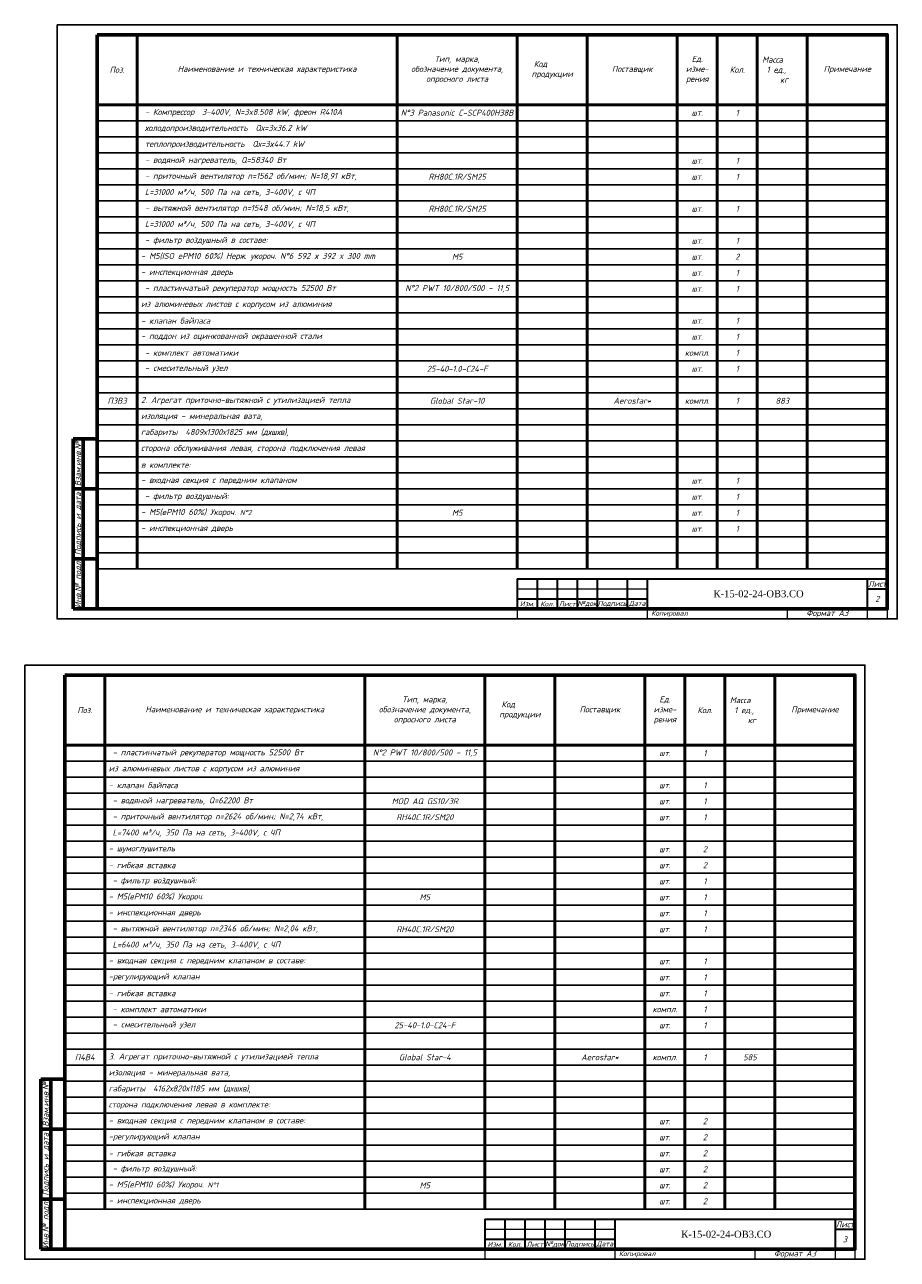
# Model space of a CAD drawing. Header units: millimetres. Extents: x 1968263 to 2088132, y -462280 to -24812.
# Tile 7 of 8: x 2042322 to 2085938, y -135643 to -73930. Entities that reach past the tile are written whole.
import ezdxf
from ezdxf.enums import TextEntityAlignment as Align

# ---------------------------------------------------------------- set-up
doc = ezdxf.new("R2010")
doc.units = ezdxf.units.MM
doc.header["$MEASUREMENT"] = 0
doc.layers.get('0').update_dxf_attribs({"lineweight": 18})
doc.layers.add('AP_штамп', color=150, linetype='Continuous', lineweight=25)
doc.layers.add('ОВ формат + ОД', color=251, linetype='Continuous')
doc.styles.add('AP_штамп', font='isocpeui.ttf')
doc.styles.add('Iso300', font='isocpeui.ttf', dxfattribs={"height": 300})
doc.styles.add('TNM', font='simplex.shx', dxfattribs={"width": 0.8})
doc.styles.add('курсив', font='isocpeui.ttf')

# ---------------------------------------------------------------- blocks, each defined once
blk = doc.blocks.new('ИНВ №')
at = {"color": 7, "lineweight": 60, "ltscale": 10}
for p, q in [((-1200, 8500), (-1200, 0)), ((-700, 8500), (-700, 0)), ((0, 8500), (0, 0)), ((0, 6000), (-1200, 6000))]:
    blk.add_line(p, q, dxfattribs=at)
at = {"lineweight": 60, "ltscale": 10}
blk.add_line((0, 8500), (-1200, 8500), dxfattribs=at)
at = {"color": 7, "lineweight": 60}
for p, q in [((0, 8500), (-1200, 8500)), ((0, 2500), (-1200, 2500)), ((0, 0), (-1200, 0))]:
    blk.add_line(p, q, dxfattribs=at)
at = {"color": 7, "lineweight": -3, "style": 'Iso300'}
for s, p in [('Взам.инв.№', (-950, 7250)), ('Подпись и дата', (-950, 4250)), ('Инв.№ подл.', (-950, 1250))]:
    blk.add_text(s, height=300, rotation=90, dxfattribs=at).set_placement(p, align=Align.MIDDLE_CENTER)
blk = doc.blocks.new('*T9')
at = {"color": 0, "linetype": 'ByBlock', "lineweight": 50, "transparency": 16777216}
for p, q in [((0, 0), (39500, 0)), ((0, 0), (0, -3500)), ((2000, 0), (2000, -3500)), ((15000, 0), (15000, -3500)), ((21000, 0), (21000, -3500)), ((24500, 0), (24500, -3500)), ((29000, 0), (29000, -3500)), ((31000, 0), (31000, -3500)), ((33000, 0), (33000, -3500)), ((35500, 0), (35500, -3500)), ((39500, 0), (39500, -3500)), ((0, -3500), (39500, -3500))]:
    blk.add_line(p, q, dxfattribs=at)
at = {"color": 0, "transparency": 16777216, "attachment_point": 5, "style": 'Iso300'}
for s, insert, char_height, width in [('Тип, марка,\\Pобозначение документа,\\Pопросного листа', (18000, -1750), 300, 5700), ('Ед. изме- рения', (30000, -1750), 300, 1700), ('Поз.', (1000, -1750), 300, 1700), ('{\\H1.2x;Наименование и техническая характеристика }', (8500, -1750), 250, 12700), ('Код       продукции', (22750, -1750), 300, 3200), ('Поставщик', (26750, -1750), 300, 4200), ('Кол.', (32000, -1750), 300, 1700), ('Масса        1 ед.,       кг', (34250, -1750), 300, 2200), ('Примечание', (37500, -1750), 300, 3700)]:
    blk.add_mtext(s, dxfattribs=dict(at, insert=insert, char_height=char_height, width=width))
blk = doc.blocks.new('*T10')
at = {"color": 0, "linetype": 'ByBlock', "lineweight": 50, "transparency": 16777216}
for p, q in [((0, 0), (39500, 0)), ((0, 0), (0, -23200)), ((2000, 0), (2000, -23200)), ((15000, 0), (15000, -23200)), ((21000, 0), (21000, -23200)), ((24500, 0), (24500, -23200)), ((29000, 0), (29000, -23200)), ((31000, 0), (31000, -23200)), ((33000, 0), (33000, -23200)), ((35500, 0), (35500, -23200)), ((39500, 0), (39500, -23200))]:
    blk.add_line(p, q, dxfattribs=at)
at = {"color": 0, "linetype": 'ByBlock', "lineweight": 25, "transparency": 16777216}
for p, q in [((0, -800), (39500, -800)), ((0, -1600), (39500, -1600)), ((0, -2400), (39500, -2400)), ((0, -3200), (39500, -3200)), ((0, -4000), (39500, -4000)), ((0, -4800), (39500, -4800)), ((0, -5600), (39500, -5600)), ((0, -6400), (39500, -6400)), ((0, -7200), (39500, -7200)), ((0, -8000), (39500, -8000)), ((0, -8800), (39500, -8800)), ((0, -9600), (39500, -9600)), ((0, -10400), (39500, -10400)), ((0, -11200), (39500, -11200)), ((0, -12000), (39500, -12000)), ((0, -12800), (39500, -12800)), ((0, -13600), (39500, -13600)), ((0, -14400), (39500, -14400)), ((0, -15200), (39500, -15200)), ((0, -16000), (39500, -16000)), ((0, -16800), (39500, -16800)), ((0, -17600), (39500, -17600)), ((0, -18400), (39500, -18400)), ((0, -19200), (39500, -19200)), ((0, -20000), (39500, -20000)), ((0, -20800), (39500, -20800)), ((0, -21600), (39500, -21600)), ((0, -22400), (39500, -22400)), ((0, -23200), (39500, -23200))]:
    blk.add_line(p, q, dxfattribs=at)
at = {"color": 0, "transparency": 16777216, "char_height": 300}
for s, insert, width, attachment_point, style in [('{\\C256; -\\C3; Компрессор } 3-400V, N={\\C256;3x8.508 kW, фреон R410A}', (2200, -400), 12600, 4, 'Iso300'), ('N°3 Panasonic C-SCP400H38B', (18000, -400), 5900, 5, 'Iso300'), ('шт.', (30000, -400), 1900, 5, 'Iso300'), ('1', (32000, -400), 1900, 5, 'Iso300'), ('{\\C256; холодопроизводительность \\C3; Qх=\\C256;3x36.2 kW}', (2200, -1200), 12600, 4, 'Iso300'), ('{\\C256; теплопроизводительность \\C3; Qх=\\C256;3x44.7 kW}', (2200, -2000), 12600, 4, 'Iso300'), ('{\\C3; - водяной нагреватель, Q=58340 Вт}', (2200, -2800), 12600, 4, 'Iso300'), ('шт.', (30000, -2800), 1900, 5, 'Iso300'), ('1', (32000, -2800), 1900, 5, 'Iso300'), (' -{\\C3; приточный вентилятор n=1562 об/мин; N=18,91 кВт, }', (2200, -3600), 12600, 4, 'Iso300'), ('RH80C.1R/SM25', (18000, -3600), 5900, 5, 'Iso300'), ('шт.', (30000, -3600), 1900, 5, 'Iso300'), ('1', (32000, -3600), 1900, 5, 'Iso300'), ('{\\C3; L=31000 м³/ч, 500 Па на сеть, 3-400V, с ЧП}', (2200, -4400), 12600, 4, 'Iso300'), (' -{\\C3; вытяжной вентилятор n=1548 об/мин; N=18,5 кВт, }', (2200, -5200), 12600, 4, 'Iso300'), ('RH80C.1R/SM25', (18000, -5200), 5900, 5, 'Iso300'), ('шт.', (30000, -5200), 1900, 5, 'Iso300'), ('1', (32000, -5200), 1900, 5, 'Iso300'), ('{\\C3; L=31000 м³/ч, 500 Па на сеть, 3-400V, с ЧП}', (2200, -6000), 12600, 4, 'Iso300'), ('{\\C256; \\C3;- фильтр воздушный в составе: }', (2200, -6800), 12600, 4, 'Iso300'), ('шт.', (30000, -6800), 1900, 5, 'Iso300'), ('{\\C1;1}', (32000, -6800), 1900, 5, 'Iso300'), ('- M5(ISO ePM10 60%) Нерж. укороч. N°6 592 x 392 x 300 mm', (2200, -7600), 12600, 4, 'Iso300'), ('М5', (18000, -7600), 5900, 5, 'Iso300'), ('шт.', (30000, -7600), 1900, 5, 'Iso300'), ('{\\C3;2}', (32000, -7600), 1900, 5, 'Iso300'), ('- инспекционная дверь', (2200, -8400), 12600, 4, 'Iso300'), ('шт.', (30000, -8400), 1900, 5, 'Iso300'), ('1', (32000, -8400), 1900, 5, 'Iso300'), ('{\\C256; -\\C3; пластинчатый рекуператор мощность\\C1; 52500\\C3; Вт}', (2200, -9200), 12600, 4, 'Iso300'), ('N°2 PWT 10/800/500 - 11,5', (18000, -9200), 5900, 5, 'Iso300'), ('шт.', (30000, -9200), 1900, 5, 'Iso300'), ('1', (32000, -9200), 1900, 5, 'Iso300'), ('и{\\C3;з алюминевых листов с корпусом из алюминия}', (2200, -10000), 12600, 4, 'Iso300'), ('{\\C3;- клапан байпаса }', (2200, -10800), 12600, 4, 'Iso300'), ('шт.', (30000, -10800), 1900, 5, 'Iso300'), ('1', (32000, -10800), 1900, 5, 'Iso300'), ('{\\C3;- поддон из оцинкованной окрашенной стали}', (2200, -11600), 12600, 4, 'Iso300'), ('шт.', (30000, -11600), 1900, 5, 'Iso300'), ('1', (32000, -11600), 1900, 5, 'Iso300'), ('{\\C256; - комплект автоматики\\P}', (2200, -12400), 12600, 4, 'Iso300'), ('компл.', (30000, -12400), 1900, 5, 'Iso300'), ('1', (32000, -12400), 1900, 5, 'Iso300'), ('{\\C256; - cмесительный узел}', (2200, -13200), 12600, 4, 'Iso300'), ('{\\C1;25-40-1.0-C24-F}', (18000, -13200), 5900, 5, 'Iso300'), ('шт.', (30000, -13200), 1900, 5, 'Iso300'), ('1', (32000, -13200), 1900, 5, 'курсив'), ('П3В3', (1000, -14800), 1900, 5, 'Iso300'), ('{\\C256;2. Агрегат приточно-вытяжной с утилизацией тепла }', (2200, -14800), 12600, 4, 'Iso300'), ('Global Star-10', (18000, -14800), 5600, 5, 'Iso300'), ('Aerostar*', (26750, -14800), 4400, 5, 'Iso300'), ('компл.', (30000, -14800), 1900, 5, 'Iso300'), ('1', (32000, -14800), 1900, 5, 'Iso300'), ('883', (34250, -14800), 2400, 5, 'Iso300'), ('изоляция - минеральная вата,', (2200, -15600), 12600, 4, 'Iso300'), ('габариты  4809х1300х1825 мм (дхшхв), ', (2200, -16400), 12600, 4, 'Iso300'), ('сторона обслуживания левая, сторона подключения левая', (2200, -17200), 12600, 4, 'Iso300'), ('{\\C256;в комплекте: }', (2200, -18000), 12600, 4, 'Iso300'), ('{\\C3;- входная секция с передним клапаном}', (2200, -18800), 12600, 4, 'Iso300'), ('шт.', (30000, -18800), 1900, 5, 'Iso300'), ('1', (32000, -18800), 1900, 5, 'Iso300'), ('{\\C256; \\C3;- фильтр воздушный: }', (2200, -19600), 12600, 4, 'Iso300'), ('шт.', (30000, -19600), 1900, 5, 'Iso300'), ('1', (32000, -19600), 1900, 5, 'Iso300'), ('- {\\C256;M5(ePM10 60%) Укороч. \\H0.83333x;N°2}', (2200, -20400), 12600, 4, 'Iso300'), ('М5', (18000, -20400), 5900, 5, 'Iso300'), ('шт.', (30000, -20400), 1900, 5, 'Iso300'), ('{\\C3;1}', (32000, -20400), 1900, 5, 'Iso300'), ('- инспекционная дверь', (2200, -21200), 12600, 4, 'Iso300'), ('шт.', (30000, -21200), 1900, 5, 'Iso300'), ('1', (32000, -21200), 1900, 5, 'Iso300')]:
    blk.add_mtext(s, dxfattribs=dict(at, insert=insert, width=width, attachment_point=attachment_point, style=style))
blk = doc.blocks.new('*T50')
at = {"layer": 'AP_штамп', "color": 0, "linetype": 'Continuous', "lineweight": 30, "transparency": 16777216}
for p, q in [((0, 0), (6500, 0)), ((1000, 0), (1000, -1000)), ((2000, 0), (2000, -1000)), ((3000, 0), (3000, -1000)), ((4000, 0), (4000, -1000)), ((5500, 0), (5500, -1000)), ((17504, 0), (18500, 0)), ((17504, -500), (18500, -500)), ((2000, -1000), (3000, -1000)), ((4000, -1000), (5500, -1000))]:
    blk.add_line(p, q, dxfattribs=at)
at = {"layer": 'AP_штамп', "color": 0, "linetype": 'Continuous', "lineweight": 35, "transparency": 16777216}
for p, q in [((0, 0), (0, -1500)), ((6500, 0), (17504, 0)), ((6500, 0), (6500, -1500)), ((17504, 0), (17504, -1500)), ((18500, 0), (18500, -1500)), ((0, -1000), (2000, -1000)), ((1000, -1000), (1000, -1500)), ((2000, -1000), (2000, -1500)), ((3000, -1000), (4000, -1000)), ((3000, -1000), (3000, -1500)), ((4000, -1000), (4000, -1500)), ((5500, -1000), (6500, -1000)), ((5500, -1000), (5500, -1500)), ((0, -1500), (18500, -1500))]:
    blk.add_line(p, q, dxfattribs=at)
at = {"layer": 'AP_штамп', "color": 0, "linetype": 'Continuous', "lineweight": -2, "transparency": 16777216}
blk.add_line((0, -500), (6500, -500), dxfattribs=at)
at = {"layer": 'Defpoints', "color": 8, "linetype": 'ByBlock', "lineweight": 0, "transparency": 16777216}
for p, q in [((0, -1500), (0, -2000)), ((6500, -1500), (6500, -2000)), ((13500, -1500), (13500, -2000)), ((17504, -1500), (17504, -2000)), ((18500, -1500), (18500, -2000)), ((0, -2000), (18500, -2000))]:
    blk.add_line(p, q, dxfattribs=at)
at = {"layer": 'AP_штамп', "color": 0, "transparency": 16777216}
for s, insert, char_height, width, attachment_point, style in [('\\A1;{\\fTimes New Roman|b0|i0|c204|p18;\\W1; К-15-02-24-ОВ3.СО}', (12002, -750), 350, 11002.54, 5, 'TNM'), ('Лист', (18002, -250), 300, 995.46, 5, 'Iso300'), ('Изм.', (500, -1250), 250, 999, 5, 'AP_штамп'), ('Кол.', (1500, -1250), 250, 999, 5, 'AP_штамп'), ('Лист', (2500, -1250), 250, 999, 5, 'AP_штамп'), ('№док', (3500, -1250), 250, 999, 5, 'AP_штамп'), ('Подпись', (4750, -1250), 250, 1499, 5, 'AP_штамп'), ('Дата', (6000, -1250), 250, 999, 5, 'AP_штамп'), ('2', (18002, -1000), 300, 995.46, 5, 'Iso300'), ('Копировал', (6700, -1750), 250, 6600, 4, 'AP_штамп'), ('Формат А3', (15502, -1750), 300, 4002.54, 5, 'Iso300')]:
    blk.add_mtext(s, dxfattribs=dict(at, insert=insert, char_height=char_height, width=width, attachment_point=attachment_point, style=style))
blk = doc.blocks.new('*T12')
at = {"color": 0, "linetype": 'ByBlock', "lineweight": 50, "transparency": 16777216}
for p, q in [((0, 0), (39500, 0)), ((0, 0), (0, -3500)), ((2000, 0), (2000, -3500)), ((15000, 0), (15000, -3500)), ((21000, 0), (21000, -3500)), ((24500, 0), (24500, -3500)), ((29000, 0), (29000, -3500)), ((31000, 0), (31000, -3500)), ((33000, 0), (33000, -3500)), ((35500, 0), (35500, -3500)), ((39500, 0), (39500, -3500)), ((0, -3500), (39500, -3500))]:
    blk.add_line(p, q, dxfattribs=at)
at = {"color": 0, "transparency": 16777216, "attachment_point": 5, "style": 'Iso300'}
for s, insert, char_height, width in [('Тип, марка,\\Pобозначение документа,\\Pопросного листа', (18000, -1750), 300, 5700), ('Ед. изме- рения', (30000, -1750), 300, 1700), ('Поз.', (1000, -1750), 300, 1700), ('{\\H1.2x;Наименование и техническая характеристика }', (8500, -1750), 250, 12700), ('Код       продукции', (22750, -1750), 300, 3200), ('Поставщик', (26750, -1750), 300, 4200), ('Кол.', (32000, -1750), 300, 1700), ('Масса        1 ед.,       кг', (34250, -1750), 300, 2200), ('Примечание', (37500, -1750), 300, 3700)]:
    blk.add_mtext(s, dxfattribs=dict(at, insert=insert, char_height=char_height, width=width))
blk = doc.blocks.new('*T13')
at = {"color": 0, "linetype": 'ByBlock', "lineweight": 50, "transparency": 16777216}
for p, q in [((0, 0), (39500, 0)), ((0, 0), (0, -23200)), ((2000, 0), (2000, -23200)), ((15000, 0), (15000, -23200)), ((21000, 0), (21000, -23200)), ((24500, 0), (24500, -23200)), ((29000, 0), (29000, -23200)), ((31000, 0), (31000, -23200)), ((33000, 0), (33000, -23200)), ((35500, 0), (35500, -23200)), ((39500, 0), (39500, -23200))]:
    blk.add_line(p, q, dxfattribs=at)
at = {"color": 0, "linetype": 'ByBlock', "lineweight": 25, "transparency": 16777216}
for p, q in [((0, -800), (39500, -800)), ((0, -1600), (39500, -1600)), ((0, -2400), (39500, -2400)), ((0, -3200), (39500, -3200)), ((0, -4000), (39500, -4000)), ((0, -4800), (39500, -4800)), ((0, -5600), (39500, -5600)), ((0, -6400), (39500, -6400)), ((0, -7200), (39500, -7200)), ((0, -8000), (39500, -8000)), ((0, -8800), (39500, -8800)), ((0, -9600), (39500, -9600)), ((0, -10400), (39500, -10400)), ((0, -11200), (39500, -11200)), ((0, -12000), (39500, -12000)), ((0, -12800), (39500, -12800)), ((0, -13600), (39500, -13600)), ((0, -14400), (39500, -14400)), ((0, -15200), (39500, -15200)), ((0, -16000), (39500, -16000)), ((0, -16800), (39500, -16800)), ((0, -17600), (39500, -17600)), ((0, -18400), (39500, -18400)), ((0, -19200), (39500, -19200)), ((0, -20000), (39500, -20000)), ((0, -20800), (39500, -20800)), ((0, -21600), (39500, -21600)), ((0, -22400), (39500, -22400)), ((0, -23200), (39500, -23200))]:
    blk.add_line(p, q, dxfattribs=at)
at = {"color": 0, "transparency": 16777216, "char_height": 300}
for s, insert, width, attachment_point, style in [('{\\C256; -\\C3; пластинчатый рекуператор мощность\\C1; 52500\\C3; Вт}', (2200, -400), 12600, 4, 'Iso300'), ('N°2 PWT 10/800/500 - 11,5', (18000, -400), 5900, 5, 'Iso300'), ('шт.', (30000, -400), 1900, 5, 'Iso300'), ('1', (32000, -400), 1900, 5, 'Iso300'), ('и{\\C3;з алюминевых листов с корпусом из алюминия}', (2200, -1200), 12600, 4, 'Iso300'), ('{\\C3;- клапан байпаса }', (2200, -2000), 12600, 4, 'Iso300'), ('1', (32000, -2000), 1900, 5, 'Iso300'), ('шт.', (30000, -2000), 1900, 5, 'Iso300'), ('{\\C3; - водяной нагреватель, Q=62200 Вт}', (2200, -2800), 12600, 4, 'Iso300'), ('MOD AQ GS10/3R', (18000, -2800), 5900, 5, 'Iso300'), ('шт.', (30000, -2800), 1900, 5, 'Iso300'), ('1', (32000, -2800), 1900, 5, 'Iso300'), (' -{\\C3; приточный вентилятор n=2624 об/мин; N=2,74 кВт, }', (2200, -3600), 12600, 4, 'Iso300'), ('{\\C256;RH40C.1R/SM20}', (18000, -3600), 5900, 5, 'Iso300'), ('шт.', (30000, -3600), 1900, 5, 'Iso300'), ('1', (32000, -3600), 1900, 5, 'Iso300'), ('{\\C3; L=7400 м³/ч, 350 Па на сеть, 3-400V, с ЧП}', (2200, -4400), 12600, 4, 'Iso300'), ('-{\\C3; шумоглушитель}', (2200, -5200), 12600, 4, 'Iso300'), ('шт.', (30000, -5200), 1900, 5, 'Iso300'), ('2', (32000, -5200), 1900, 5, 'Iso300'), ('- гибкая вставка', (2200, -6000), 12600, 4, 'Iso300'), ('шт.', (30000, -6000), 1900, 5, 'Iso300'), ('2', (32000, -6000), 1900, 5, 'Iso300'), ('{\\C256; \\C3;- фильтр воздушный: }', (2200, -6800), 12600, 4, 'Iso300'), ('шт.', (30000, -6800), 1900, 5, 'Iso300'), ('1', (32000, -6800), 1900, 5, 'Iso300'), ('- {\\C256;M5(ePM10 60%) Укороч.}', (2200, -7600), 12600, 4, 'Iso300'), ('М5', (18000, -7600), 5900, 5, 'Iso300'), ('шт.', (30000, -7600), 1900, 5, 'Iso300'), ('{\\C3;1}', (32000, -7600), 1900, 5, 'Iso300'), ('- инспекционная дверь', (2200, -8400), 12600, 4, 'Iso300'), ('шт.', (30000, -8400), 1900, 5, 'Iso300'), ('1', (32000, -8400), 1900, 5, 'Iso300'), (' -{\\C3; вытяжной вентилятор n=2346 об/мин; N=2,04 кВт, }', (2200, -9200), 12600, 4, 'Iso300'), ('{\\C256;RH40C.1R/SM20}', (18000, -9200), 5900, 5, 'Iso300'), ('шт.', (30000, -9200), 1900, 5, 'Iso300'), ('1', (32000, -9200), 1900, 5, 'Iso300'), ('{\\C3; L=6400 м³/ч, 350 Па на сеть, 3-400V, с ЧП}', (2200, -10000), 12600, 4, 'Iso300'), ('{\\C3;- входная секция с передним клапаном в составе:}', (2200, -10800), 12600, 4, 'Iso300'), ('шт.', (30000, -10800), 1900, 5, 'Iso300'), ('1', (32000, -10800), 1900, 5, 'Iso300'), ('-{\\C3;регулирующий клапан}', (2200, -11600), 12600, 4, 'Iso300'), ('шт.', (30000, -11600), 1900, 5, 'Iso300'), ('1', (32000, -11600), 1900, 5, 'Iso300'), ('- гибкая вставка', (2200, -12400), 12600, 4, 'Iso300'), ('шт.', (30000, -12400), 1900, 5, 'Iso300'), ('1', (32000, -12400), 1900, 5, 'Iso300'), ('{\\C256; - комплект автоматики\\P}', (2200, -13200), 12600, 4, 'Iso300'), ('компл.', (30000, -13200), 1900, 5, 'Iso300'), ('1', (32000, -13200), 1900, 5, 'Iso300'), ('{\\C256; - cмесительный узел}', (2200, -14000), 12600, 4, 'Iso300'), ('{\\C1;25-40-1.0-C24-F}', (18000, -14000), 5900, 5, 'Iso300'), ('шт.', (30000, -14000), 1900, 5, 'Iso300'), ('1', (32000, -14000), 1900, 5, 'курсив'), ('П4В4', (1000, -15600), 1900, 5, 'Iso300'), ('{\\C256;3. Агрегат приточно-вытяжной с утилизацией тепла }', (2200, -15600), 12600, 4, 'Iso300'), ('Global Star-4', (18000, -15600), 5600, 5, 'Iso300'), ('Aerostar*', (26750, -15600), 4400, 5, 'Iso300'), ('1', (32000, -15600), 1900, 5, 'Iso300'), ('585', (34250, -15600), 2400, 5, 'Iso300'), ('компл.', (30000, -15600), 1900, 5, 'Iso300'), ('изоляция - минеральная вата,', (2200, -16400), 12600, 4, 'Iso300'), ('габариты  {\\C3;4162х820х1185 мм (дх}шхв), ', (2200, -17200), 12600, 4, 'Iso300'), ('сторона подключения левая {\\C256;в комплекте: }', (2200, -18000), 12600, 4, 'Iso300'), ('{\\C3;- входная секция с передним клапаном в составе:}', (2200, -18800), 12600, 4, 'Iso300'), ('шт.', (30000, -18800), 1900, 5, 'Iso300'), ('2', (32000, -18800), 1900, 5, 'Iso300'), ('-{\\C3;регулирующий клапан}', (2200, -19600), 12600, 4, 'Iso300'), ('шт.', (30000, -19600), 1900, 5, 'Iso300'), ('2', (32000, -19600), 1900, 5, 'Iso300'), ('- гибкая вставка', (2200, -20400), 12600, 4, 'Iso300'), ('шт.', (30000, -20400), 1900, 5, 'Iso300'), ('2', (32000, -20400), 1900, 5, 'Iso300'), ('{\\C256; \\C3;- фильтр воздушный: }', (2200, -21200), 12600, 4, 'Iso300'), ('шт.', (30000, -21200), 1900, 5, 'Iso300'), ('2', (32000, -21200), 1900, 5, 'Iso300'), ('- {\\C256;M5(ePM10 60%) Укороч. \\H0.83333x;N°1}', (2200, -22000), 12600, 4, 'Iso300'), ('М5', (18000, -22000), 5900, 5, 'Iso300'), ('шт.', (30000, -22000), 1900, 5, 'Iso300'), ('{\\C3;2}', (32000, -22000), 1900, 5, 'Iso300'), ('- инспекционная дверь', (2200, -22800), 12600, 4, 'Iso300'), ('шт.', (30000, -22800), 1900, 5, 'Iso300'), ('2', (32000, -22800), 1900, 5, 'Iso300')]:
    blk.add_mtext(s, dxfattribs=dict(at, insert=insert, width=width, attachment_point=attachment_point, style=style))
blk = doc.blocks.new('*T51')
at = {"layer": 'AP_штамп', "color": 0, "linetype": 'Continuous', "lineweight": 30, "transparency": 16777216}
for p, q in [((0, 0), (6500, 0)), ((1000, 0), (1000, -1000)), ((2000, 0), (2000, -1000)), ((3000, 0), (3000, -1000)), ((4000, 0), (4000, -1000)), ((5500, 0), (5500, -1000)), ((17504, 0), (18500, 0)), ((17504, -500), (18500, -500)), ((2000, -1000), (3000, -1000)), ((4000, -1000), (5500, -1000))]:
    blk.add_line(p, q, dxfattribs=at)
at = {"layer": 'AP_штамп', "color": 0, "linetype": 'Continuous', "lineweight": 35, "transparency": 16777216}
for p, q in [((0, 0), (0, -1500)), ((6500, 0), (17504, 0)), ((6500, 0), (6500, -1500)), ((17504, 0), (17504, -1500)), ((18500, 0), (18500, -1500)), ((0, -1000), (2000, -1000)), ((1000, -1000), (1000, -1500)), ((2000, -1000), (2000, -1500)), ((3000, -1000), (4000, -1000)), ((3000, -1000), (3000, -1500)), ((4000, -1000), (4000, -1500)), ((5500, -1000), (6500, -1000)), ((5500, -1000), (5500, -1500)), ((0, -1500), (18500, -1500))]:
    blk.add_line(p, q, dxfattribs=at)
at = {"layer": 'AP_штамп', "color": 0, "linetype": 'Continuous', "lineweight": -2, "transparency": 16777216}
blk.add_line((0, -500), (6500, -500), dxfattribs=at)
at = {"layer": 'Defpoints', "color": 8, "linetype": 'ByBlock', "lineweight": 0, "transparency": 16777216}
for p, q in [((0, -1500), (0, -2000)), ((6500, -1500), (6500, -2000)), ((13500, -1500), (13500, -2000)), ((17504, -1500), (17504, -2000)), ((18500, -1500), (18500, -2000)), ((0, -2000), (18500, -2000))]:
    blk.add_line(p, q, dxfattribs=at)
at = {"layer": 'AP_штамп', "color": 0, "transparency": 16777216}
for s, insert, char_height, width, attachment_point, style in [('\\A1;{\\fTimes New Roman|b0|i0|c204|p18;\\W1; К-15-02-24-ОВ3.СО}', (12002, -750), 350, 11002.54, 5, 'TNM'), ('Лист', (18002, -250), 300, 995.46, 5, 'Iso300'), ('Изм.', (500, -1250), 250, 999, 5, 'AP_штамп'), ('Кол.', (1500, -1250), 250, 999, 5, 'AP_штамп'), ('Лист', (2500, -1250), 250, 999, 5, 'AP_штамп'), ('№док', (3500, -1250), 250, 999, 5, 'AP_штамп'), ('Подпись', (4750, -1250), 250, 1499, 5, 'AP_штамп'), ('Дата', (6000, -1250), 250, 999, 5, 'AP_штамп'), ('3', (18002, -1000), 300, 995.46, 5, 'Iso300'), ('Копировал', (6700, -1750), 250, 6600, 4, 'AP_штамп'), ('Формат А3', (15502, -1750), 300, 4002.54, 5, 'Iso300')]:
    blk.add_mtext(s, dxfattribs=dict(at, insert=insert, char_height=char_height, width=width, attachment_point=attachment_point, style=style))

msp = doc.modelspace()

# ---------------------------------------------------------------- linework, layer by layer
at = {"layer": 'ОВ формат + ОД', "color": 251}
for points in [[(2043938, -73930), (2085938, -73930), (2085938, -103630), (2043938, -103630)], [(2042322, -105943), (2084322, -105943), (2084322, -135643), (2042322, -135643)]]:
    msp.add_lwpolyline(points, close=True, dxfattribs=at)
at = {"layer": 'ОВ формат + ОД', "color": 251, "lineweight": 60, "ltscale": 10}
for points in [[(2045938, -74430), (2085438, -74430), (2085438, -103130), (2045938, -103130)], [(2044322, -106443), (2083822, -106443), (2083822, -135143), (2044322, -135143)]]:
    msp.add_lwpolyline(points, close=True, dxfattribs=at)

# ---------------------------------------------------------------- block references
for name, p in [('*T9', (2045938, -74430)), ('*T10', (2045938, -77930)), ('*T50', (2066936, -101630, 1)), ('*T12', (2044322, -106443)), ('*T13', (2044322, -109943)), ('*T51', (2065320, -133643, 1))]:
    msp.add_blockref(name, p)
at = {"layer": 'ОВ формат + ОД', "color": 251}
for p in [(2045938, -103130), (2044322, -135143)]:
    msp.add_blockref('ИНВ №', p, dxfattribs=at)

doc.saveas('drawing.dxf')
